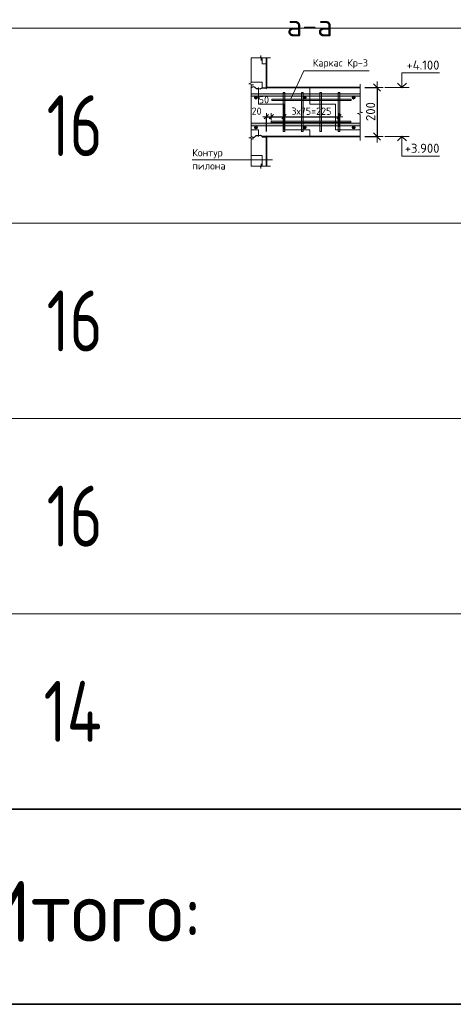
# Model space of a CAD drawing. Header units: metres. Extents: x -38 to 97, y -15 to 21.
# Tile 74 of 82: x 75.88 to 77.66, y -0.33 to 3.71. Entities that reach past the tile are written whole.
import ezdxf

# ---------------------------------------------------------------- set-up
doc = ezdxf.new("R2010")
doc.units = ezdxf.units.M
doc.header["$PDMODE"] = 65
doc.layers.add('XR$4$Размерная линия (1)', color=7, linetype='Continuous', lineweight=13)
doc.layers.add('XR$4$Размерная линия_ общее', color=7, linetype='Continuous', lineweight=13)
doc.styles.add('ISOCPEUR', font='txt')
doc.dimstyles.new('DIMSTYLE_25', dxfattribs={"dimtxt": 0.03, "dimasz": 0.03, "dimexe": 0, "dimexo": 0, "dimgap": 0.015, "dimtad": 2, "dimdec": 0, "dimlfac": 1000, "dimrnd": 5, "dimzin": 12, "dimdsep": 46, "dimtxsty": 'ISOCPEUR', "dimblk1": 'ALL_ML_STRICH', "dimblk2": 'ALL_ML_STRICH', "dimsah": 1, "dimcen": 0, "dimclrd": 7, "dimclre": 256, "dimclrt": 7, "dimadec": 0, "dimazin": 0, "dimtfac": 1, "dimtdec": 0, "dimtix": 1, "dimtmove": 2, "dimatfit": 3, "dimfxl": 0, "dimtvp": 1.2, "dimtzin": 0, "dimlwd": 0, "dimlwe": -3, "dimarcsym": 0})
doc.dimstyles.new('DIMSTYLE_26', dxfattribs={"dimtxt": 0.03, "dimasz": 0.03, "dimexe": 0, "dimexo": 0, "dimgap": 0.015, "dimtad": 2, "dimdec": 0, "dimlfac": 1000, "dimrnd": 5, "dimzin": 12, "dimdsep": 46, "dimtxsty": 'ISOCPEUR', "dimblk1": 'ALL_ML_STRICH', "dimblk2": 'ALL_ML_STRICH', "dimsah": 1, "dimcen": 0, "dimclrd": 7, "dimclre": 256, "dimclrt": 7, "dimadec": 0, "dimazin": 0, "dimtfac": 1, "dimtdec": 0, "dimtix": 1, "dimtmove": 2, "dimatfit": 3, "dimfxl": 0, "dimtzin": 0, "dimlwd": 0, "dimlwe": -3, "dimarcsym": 0})
doc.dimstyles.new('DIMSTYLE_29', dxfattribs={"dimtxt": 0.0375, "dimasz": 0.0495, "dimexe": 0, "dimexo": 0, "dimgap": 0.01875, "dimtad": 2, "dimdec": 0, "dimlfac": 1000, "dimrnd": 1, "dimzin": 12, "dimdsep": 46, "dimtxsty": 'ISOCPEUR', "dimblk1": 'ALL_ML_STRICH', "dimblk2": 'ALL_ML_STRICH', "dimsah": 1, "dimcen": 0, "dimclrd": 7, "dimclre": 256, "dimclrt": 7, "dimadec": 0, "dimazin": 0, "dimtfac": 1, "dimtdec": 0, "dimtix": 1, "dimtmove": 2, "dimatfit": 3, "dimfxl": 0, "dimtzin": 0, "dimlwd": 0, "dimlwe": -3, "dimarcsym": 0})
pattern_1 = [(0, (0.15, 0.15), (0.075, 0.075), [0.075, -0.075]), (90, (0.15, 0.15), (-0.075, 0.075), [0.075, -0.075])]

# ---------------------------------------------------------------- blocks, each defined once
blk = doc.blocks.new('СЛОЖНЫЙ_ОБЪЕКТ_28')
at = {"color": 7, "linetype": 'Continuous', "lineweight": 13, "transparency": 33554687}
blk.add_line((77.4767, 3.2276), (77.3767, 3.2276), dxfattribs=at)
at = {"color": 7, "linetype": 'Continuous', "lineweight": 35, "transparency": 33554687}
blk.add_lwpolyline([(77.4286, 3.2094), (77.4467, 3.2276), (77.4649, 3.2094)], dxfattribs=at)
at = {"color": 7, "linetype": 'Continuous', "lineweight": 13, "transparency": 33554687}
blk.add_lwpolyline([(77.4467, 3.2276), (77.4467, 3.1466), (77.6002, 3.1466)], dxfattribs=at)
blk = doc.blocks.new('СЛОЖНЫЙ_ОБЪЕКТ_29')
at = {"color": 7, "linetype": 'Continuous', "lineweight": 13, "transparency": 33554687}
blk.add_line((77.4767, 3.4276), (77.3767, 3.4276), dxfattribs=at)
blk.add_lwpolyline([(77.4467, 3.4276), (77.4467, 3.4876), (77.6002, 3.4876)], dxfattribs=at)
at = {"color": 7, "linetype": 'Continuous', "lineweight": 35, "transparency": 33554687}
blk.add_lwpolyline([(77.4286, 3.4457), (77.4467, 3.4276), (77.4649, 3.4457)], dxfattribs=at)
blk = doc.blocks.new('ЭЛЕМЕНТ_УЗОРА_9')
at = {"color": 7, "linetype": 'Continuous', "lineweight": 13, "transparency": 33554687}
blk.add_line((76.8299, 3.5491), (76.8299, 3.5491), dxfattribs=at)
for points in [[(76.8299, 3.3276), (76.8299, 3.4359), (76.8399, 3.439), (76.8199, 3.4432), (76.8299, 3.4468), (76.8299, 3.5491)], [(76.8299, 3.106), (76.8299, 3.2144), (76.8399, 3.2175), (76.8199, 3.2217), (76.8299, 3.2252), (76.8299, 3.3276)]]:
    blk.add_lwpolyline(points, dxfattribs=at)
blk = doc.blocks.new('ЭЛЕМЕНТ_УЗОРА_10')
at = {"color": 7, "linetype": 'Continuous', "lineweight": 13, "transparency": 33554687}
blk.add_line((76.9089, 3.5491), (76.9089, 3.5491), dxfattribs=at)
blk.add_lwpolyline([(76.8299, 3.5491), (76.8685, 3.5491), (76.8696, 3.5591), (76.8711, 3.5391), (76.8724, 3.5491), (76.9089, 3.5491)], dxfattribs=at)
blk = doc.blocks.new('ЭЛЕМЕНТ_УЗОРА_11')
at = {"color": 7, "linetype": 'Continuous', "lineweight": 13, "transparency": 33554687}
blk.add_line((77.2754, 3.2106), (77.2754, 3.2106), dxfattribs=at)
blk.add_lwpolyline([(77.2754, 3.4416), (77.2754, 3.3286), (77.2854, 3.3254), (77.2654, 3.321), (77.2754, 3.3173), (77.2754, 3.2106)], dxfattribs=at)
blk = doc.blocks.new('ALL_ML_STRICH')
at = {"color": 0, "linetype": 'ByBlock', "lineweight": -2}
for p, q in [((-1, 0), (0.5, 0)), ((-0.3, -0.3), (0.3, 0.3)), ((0, -0.5), (0, 0.5))]:
    blk.add_line(p, q, dxfattribs=at)
blk = doc.blocks.new('*D587')
at = {"layer": 'DEFPOINTS', "color": 7, "linetype": 'Continuous', "lineweight": 13, "transparency": 33554687}
for p in [(77.2754, 3.4276), (77.3448, 3.4276), (77.2754, 3.2276)]:
    blk.add_point(p, dxfattribs=at)
at = {"layer": 'XR$4$Размерная линия_ общее', "color": 253, "linetype": 'Continuous', "lineweight": -2, "true_color": 0xa0a0a0, "transparency": 33554687}
for p, q in [((77.2954, 3.4276), (77.3448, 3.4276)), ((77.2954, 3.2276), (77.3448, 3.2276))]:
    blk.add_line(p, q, dxfattribs=at)
at = {"layer": 'XR$4$Размерная линия_ общее', "color": 7, "linetype": 'Continuous', "lineweight": -2, "transparency": 33554687}
blk.add_line((77.3448, 3.4276), (77.3448, 3.2276), dxfattribs=at)
at = {"layer": 'XR$4$Размерная линия_ общее', "color": 7, "linetype": 'Continuous', "lineweight": 13, "transparency": 33554687, "xscale": 0.04950000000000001, "yscale": 0.04950000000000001, "zscale": 0.04950000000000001}
for p, rotation in [((77.3448, 3.4276), 90), ((77.3448, 3.2276), 270)]:
    blk.add_blockref('ALL_ML_STRICH', p, dxfattribs=dict(at, rotation=rotation))
at = {"layer": 'XR$4$Размерная линия_ общее', "color": 7, "linetype": 'Continuous', "lineweight": 13, "transparency": 33554687, "insert": (77.3185, 3.3295), "char_height": 0.0375, "width": 0.1125, "attachment_point": 5, "rotation": 90, "style": 'ISOCPEUR'}
blk.add_mtext('\\A1;{200}', dxfattribs=at)
blk = doc.blocks.new('СЛОЖНЫЙ_ОБЪЕКТ_30')
at = {"linetype": 'Continuous', "lineweight": 13, "transparency": 33554687}
blk.add_hatch(color=7, dxfattribs=at).paths.add_polyline_path([(77.2754, 3.2706), (76.8299, 3.2706), (76.8299, 3.2826), (77.2754, 3.2826)], flags=16)
at = {"color": 7, "linetype": 'Continuous', "lineweight": 13, "transparency": 33554687}
blk.add_lwpolyline([(77.2754, 3.2706), (76.8299, 3.2706), (76.8299, 3.2826), (77.2754, 3.2826), (77.2754, 3.2706)], close=True, dxfattribs=at)
blk = doc.blocks.new('СЛОЖНЫЙ_ОБЪЕКТ_31')
at = {"linetype": 'Continuous', "lineweight": 13, "transparency": 33554687}
blk.add_hatch(color=7, dxfattribs=at).paths.add_polyline_path([(77.2754, 3.3926), (76.8299, 3.3926), (76.8299, 3.4026), (77.2754, 3.4026)], flags=16)
at = {"color": 7, "linetype": 'Continuous', "lineweight": 13, "transparency": 33554687}
blk.add_lwpolyline([(77.2754, 3.3926), (76.8299, 3.3926), (76.8299, 3.4026), (77.2754, 3.4026), (77.2754, 3.3926)], close=True, dxfattribs=at)
blk = doc.blocks.new('ЭЛЕМЕНТ_УЗОРА_12')
at = {"color": 7, "linetype": 'Continuous', "lineweight": 13, "transparency": 33554687}
blk.add_line((76.9089, 3.106), (76.9089, 3.106), dxfattribs=at)
blk.add_lwpolyline([(76.8299, 3.106), (76.8685, 3.106), (76.8696, 3.096), (76.8711, 3.116), (76.8724, 3.106), (76.9089, 3.106)], dxfattribs=at)
blk = doc.blocks.new('СЛОЖНЫЙ_ОБЪЕКТ_32')
at = {"linetype": 'Continuous', "lineweight": 13, "true_color": 0xababab, "transparency": 33554687}
blk.add_hatch(color=253, dxfattribs=at).paths.add_polyline_path([(76.9613, 3.2476), (76.9613, 3.4076), (76.9673, 3.4076), (76.9673, 3.2476)], flags=16)
at = {"color": 7, "linetype": 'Continuous', "lineweight": 13, "transparency": 33554687}
blk.add_lwpolyline([(76.9613, 3.2476), (76.9613, 3.4076), (76.9673, 3.4076), (76.9673, 3.2476), (76.9613, 3.2476)], close=True, dxfattribs=at)
blk = doc.blocks.new('СЛОЖНЫЙ_ОБЪЕКТ_33')
at = {"linetype": 'Continuous', "lineweight": 13, "true_color": 0xababab, "transparency": 33554687}
blk.add_hatch(color=253, dxfattribs=at).paths.add_polyline_path([(77.0363, 3.2476), (77.0363, 3.4076), (77.0423, 3.4076), (77.0423, 3.2476)], flags=16)
at = {"color": 7, "linetype": 'Continuous', "lineweight": 13, "transparency": 33554687}
blk.add_lwpolyline([(77.0363, 3.2476), (77.0363, 3.4076), (77.0423, 3.4076), (77.0423, 3.2476), (77.0363, 3.2476)], close=True, dxfattribs=at)
blk = doc.blocks.new('СЛОЖНЫЙ_ОБЪЕКТ_34')
at = {"linetype": 'Continuous', "lineweight": 13, "true_color": 0xababab, "transparency": 33554687}
blk.add_hatch(color=253, dxfattribs=at).paths.add_polyline_path([(77.1113, 3.2476), (77.1113, 3.4076), (77.1173, 3.4076), (77.1173, 3.2476)], flags=16)
at = {"color": 7, "linetype": 'Continuous', "lineweight": 13, "transparency": 33554687}
blk.add_lwpolyline([(77.1113, 3.2476), (77.1113, 3.4076), (77.1173, 3.4076), (77.1173, 3.2476), (77.1113, 3.2476)], close=True, dxfattribs=at)
blk = doc.blocks.new('СЛОЖНЫЙ_ОБЪЕКТ_35')
at = {"linetype": 'Continuous', "lineweight": 13, "true_color": 0xababab, "transparency": 33554687}
blk.add_hatch(color=253, dxfattribs=at).paths.add_polyline_path([(77.1863, 3.2476), (77.1863, 3.4076), (77.1923, 3.4076), (77.1923, 3.2476)], flags=16)
at = {"color": 7, "linetype": 'Continuous', "lineweight": 13, "transparency": 33554687}
blk.add_lwpolyline([(77.1863, 3.2476), (77.1863, 3.4076), (77.1923, 3.4076), (77.1923, 3.2476), (77.1863, 3.2476)], close=True, dxfattribs=at)
blk = doc.blocks.new('СЛОЖНЫЙ_ОБЪЕКТ_36')
at = {"linetype": 'Continuous', "lineweight": 13, "true_color": 0xababab, "transparency": 33554687}
blk.add_hatch(color=253, dxfattribs=at).paths.add_polyline_path([(77.2393, 3.3806), (76.9143, 3.3806), (76.9143, 3.3746), (77.2393, 3.3746)])
at = {"color": 7, "linetype": 'Continuous', "lineweight": 13, "transparency": 33554687}
blk.add_lwpolyline([(77.2393, 3.3806), (76.9143, 3.3806), (76.9143, 3.3746), (77.2393, 3.3746), (77.2393, 3.3806)], close=True, dxfattribs=at)
blk = doc.blocks.new('СЛОЖНЫЙ_ОБЪЕКТ_37')
at = {"linetype": 'Continuous', "lineweight": 13, "true_color": 0xababab, "transparency": 33554687}
blk.add_hatch(color=253, dxfattribs=at).paths.add_polyline_path([(77.2369, 3.2903), (76.9119, 3.2903), (76.9119, 3.2843), (77.2369, 3.2843)])
at = {"color": 7, "linetype": 'Continuous', "lineweight": 13, "transparency": 33554687}
blk.add_lwpolyline([(77.2369, 3.2903), (76.9119, 3.2903), (76.9119, 3.2843), (77.2369, 3.2843), (77.2369, 3.2903)], close=True, dxfattribs=at)
blk = doc.blocks.new('*D597')
at = {"layer": 'DEFPOINTS', "color": 7, "linetype": 'Continuous', "lineweight": 13, "transparency": 33554687}
for p in [(76.8919, 3.3086), (76.9119, 3.2803), (76.8919, 3.2276)]:
    blk.add_point(p, dxfattribs=at)
at = {"layer": 'XR$4$Размерная линия (1)', "color": 9, "linetype": 'Continuous', "lineweight": -2, "true_color": 0xc7c7c7, "transparency": 33554687}
for p, q in [((76.8919, 3.2476), (76.8919, 3.3086)), ((76.9119, 3.3003), (76.9119, 3.3086))]:
    blk.add_line(p, q, dxfattribs=at)
at = {"layer": 'XR$4$Размерная линия (1)', "color": 7, "linetype": 'Continuous', "lineweight": -2, "transparency": 33554687}
blk.add_line((76.8919, 3.3086), (76.9119, 3.3086), dxfattribs=at)
at = {"layer": 'XR$4$Размерная линия (1)', "color": 7, "linetype": 'Continuous', "lineweight": 13, "transparency": 33554687, "xscale": 0.03, "yscale": 0.03, "zscale": 0.03, "rotation": 180}
blk.add_blockref('ALL_ML_STRICH', (76.8919, 3.3086), dxfattribs=at)
at = {"layer": 'XR$4$Размерная линия (1)', "color": 7, "linetype": 'Continuous', "lineweight": 13, "transparency": 33554687, "xscale": 0.03, "yscale": 0.03, "zscale": 0.03}
blk.add_blockref('ALL_ML_STRICH', (76.9119, 3.3086), dxfattribs=at)
at = {"layer": 'XR$4$Размерная линия (1)', "color": 7, "linetype": 'Continuous', "lineweight": 13, "transparency": 33554687, "insert": (76.8519, 3.3312), "char_height": 0.03, "width": 0.06, "attachment_point": 5, "style": 'ISOCPEUR'}
blk.add_mtext('\\A1;{20}', dxfattribs=at)
blk = doc.blocks.new('*D598')
at = {"layer": 'DEFPOINTS', "color": 7, "linetype": 'Continuous', "lineweight": 13, "transparency": 33554687}
for p in [(76.9119, 3.3086), (76.9119, 3.2803), (76.9643, 3.2476)]:
    blk.add_point(p, dxfattribs=at)
at = {"layer": 'XR$4$Размерная линия (1)', "color": 9, "linetype": 'Continuous', "lineweight": -2, "true_color": 0xc7c7c7, "transparency": 33554687}
for p, q in [((76.9119, 3.3003), (76.9119, 3.3086)), ((76.9643, 3.2676), (76.9643, 3.3086))]:
    blk.add_line(p, q, dxfattribs=at)
at = {"layer": 'XR$4$Размерная линия (1)', "color": 7, "linetype": 'Continuous', "lineweight": -2, "transparency": 33554687}
blk.add_line((76.9119, 3.3086), (76.9643, 3.3086), dxfattribs=at)
at = {"layer": 'XR$4$Размерная линия (1)', "color": 7, "linetype": 'Continuous', "lineweight": 13, "transparency": 33554687, "xscale": 0.03, "yscale": 0.03, "zscale": 0.03, "rotation": 180}
blk.add_blockref('ALL_ML_STRICH', (76.9119, 3.3086), dxfattribs=at)
at = {"layer": 'XR$4$Размерная линия (1)', "color": 7, "linetype": 'Continuous', "lineweight": 13, "transparency": 33554687, "xscale": 0.03, "yscale": 0.03, "zscale": 0.03}
blk.add_blockref('ALL_ML_STRICH', (76.9643, 3.3086), dxfattribs=at)
at = {"layer": 'XR$4$Размерная линия (1)', "color": 7, "linetype": 'Continuous', "lineweight": 13, "transparency": 33554687, "insert": (76.8817, 3.3777), "char_height": 0.03, "width": 0.06, "attachment_point": 5, "style": 'ISOCPEUR'}
blk.add_mtext('\\A1;{50}', dxfattribs=at)
blk = doc.blocks.new('*D599')
at = {"layer": 'DEFPOINTS', "color": 7, "linetype": 'Continuous', "lineweight": 13, "transparency": 33554687}
for p in [(76.9643, 3.3086), (76.9643, 3.2476), (77.1893, 3.2476)]:
    blk.add_point(p, dxfattribs=at)
at = {"layer": 'XR$4$Размерная линия (1)', "color": 9, "linetype": 'Continuous', "lineweight": -2, "true_color": 0xc7c7c7, "transparency": 33554687}
for p, q in [((76.9643, 3.2676), (76.9643, 3.3086)), ((77.1893, 3.2676), (77.1893, 3.3086))]:
    blk.add_line(p, q, dxfattribs=at)
at = {"layer": 'XR$4$Размерная линия (1)', "color": 7, "linetype": 'Continuous', "lineweight": -2, "transparency": 33554687}
blk.add_line((76.9643, 3.3086), (77.1893, 3.3086), dxfattribs=at)
at = {"layer": 'XR$4$Размерная линия (1)', "color": 7, "linetype": 'Continuous', "lineweight": 13, "transparency": 33554687, "xscale": 0.03, "yscale": 0.03, "zscale": 0.03, "rotation": 180}
blk.add_blockref('ALL_ML_STRICH', (76.9643, 3.3086), dxfattribs=at)
at = {"layer": 'XR$4$Размерная линия (1)', "color": 7, "linetype": 'Continuous', "lineweight": 13, "transparency": 33554687, "xscale": 0.03, "yscale": 0.03, "zscale": 0.03}
blk.add_blockref('ALL_ML_STRICH', (77.1893, 3.3086), dxfattribs=at)
at = {"layer": 'XR$4$Размерная линия (1)', "color": 7, "linetype": 'Continuous', "lineweight": 13, "transparency": 33554687, "insert": (76.9943, 3.3461), "char_height": 0.03, "width": 0.0015, "attachment_point": 1, "line_spacing_factor": 0.60241, "style": 'ISOCPEUR'}
blk.add_mtext('3х75=225', dxfattribs=at)

msp = doc.modelspace()

# ---------------------------------------------------------------- hatches: boundary and pattern name
at = {"linetype": 'Continuous', "lineweight": 13, "transparency": 33554687}
h = msp.add_hatch(dxfattribs=at)
h.set_pattern_fill('____', scale=0.075, style=0, pattern_type=2)
h.set_pattern_definition(pattern_1)
h.paths.add_polyline_path([(76.8919, 3.4276), (76.8919, 3.5491), (76.8299, 3.5491), (76.8299, 3.4276)], flags=0)
h = msp.add_hatch(dxfattribs=at)
h.set_pattern_fill('____', scale=0.105, style=0, pattern_type=2)
h.set_pattern_definition([(0, (0.21, 0.21), (0.105, 0.105), [0.105, -0.105]), (90, (0.21, 0.21), (-0.105, 0.105), [0.105, -0.105])])
h.paths.add_polyline_path([(76.8299, 3.4276), (76.8299, 3.2276), (77.2754, 3.2276), (77.2754, 3.4276)], flags=0)
for points in [[(76.8504, 3.3927), (76.8477, 3.3927), (76.8453, 3.3915), (76.8437, 3.3894), (76.8431, 3.3868), (76.8437, 3.3842), (76.8453, 3.3821), (76.8477, 3.381), (76.8504, 3.381), (76.8528, 3.3821), (76.8545, 3.3842), (76.8551, 3.3868), (76.8545, 3.3894), (76.8528, 3.3915)], [(77.0504, 3.3927), (77.0477, 3.3927), (77.0453, 3.3915), (77.0437, 3.3894), (77.0431, 3.3868), (77.0437, 3.3842), (77.0453, 3.3821), (77.0477, 3.381), (77.0504, 3.381), (77.0528, 3.3821), (77.0545, 3.3842), (77.0551, 3.3868), (77.0545, 3.3894), (77.0528, 3.3915)], [(77.2504, 3.3927), (77.2477, 3.3927), (77.2453, 3.3915), (77.2437, 3.3894), (77.2431, 3.3868), (77.2437, 3.3842), (77.2453, 3.3821), (77.2477, 3.381), (77.2504, 3.381), (77.2528, 3.3821), (77.2545, 3.3842), (77.2551, 3.3868), (77.2545, 3.3894), (77.2528, 3.3915)], [(76.8504, 3.2702), (76.8477, 3.2702), (76.8453, 3.269), (76.8437, 3.267), (76.8431, 3.2643), (76.8437, 3.2617), (76.8453, 3.2597), (76.8477, 3.2585), (76.8504, 3.2585), (76.8528, 3.2597), (76.8545, 3.2617), (76.8551, 3.2643), (76.8545, 3.267), (76.8528, 3.269)], [(77.0504, 3.2702), (77.0477, 3.2702), (77.0453, 3.269), (77.0437, 3.267), (77.0431, 3.2643), (77.0437, 3.2617), (77.0453, 3.2597), (77.0477, 3.2585), (77.0504, 3.2585), (77.0528, 3.2597), (77.0545, 3.2617), (77.0551, 3.2643), (77.0545, 3.267), (77.0528, 3.269)], [(77.2504, 3.2702), (77.2477, 3.2702), (77.2453, 3.269), (77.2437, 3.267), (77.2431, 3.2643), (77.2437, 3.2617), (77.2453, 3.2597), (77.2477, 3.2585), (77.2504, 3.2585), (77.2528, 3.2597), (77.2545, 3.2617), (77.2551, 3.2643), (77.2545, 3.267), (77.2528, 3.269)]]:
    msp.add_hatch(color=7, dxfattribs=at).paths.add_polyline_path(points)
h = msp.add_hatch(dxfattribs=at)
h.set_pattern_fill('____', scale=0.075, style=0, pattern_type=2)
h.set_pattern_definition(pattern_1)
h.paths.add_polyline_path([(76.8919, 3.2276), (76.8299, 3.2276), (76.8299, 3.106), (76.8919, 3.106)], flags=0)

# ---------------------------------------------------------------- linework, layer by layer
at = {"color": 7, "linetype": 'Continuous', "lineweight": 13, "transparency": 33554687}
for p, q in [((86.4198, 3.6717), (67.9198, 3.6717)), ((76.5886, 3.132), (76.9169, 3.132)), ((86.4198, 2.8717), (67.9198, 2.8717)), ((86.4198, 2.0717), (67.9198, 2.0717)), ((86.4198, 1.2717), (67.9198, 1.2717)), ((86.4198, 0.4717), (67.9198, 0.4717))]:
    msp.add_line(p, q, dxfattribs=at)
at = {"color": 7, "linetype": 'Continuous', "lineweight": 35, "transparency": 33554687}
for p, q in [((76.8919, 3.4276), (76.8919, 3.5491)), ((77.2754, 3.4276), (76.8919, 3.4276)), ((76.8919, 3.2276), (76.8919, 3.106)), ((76.8919, 3.2276), (77.2754, 3.2276)), ((67.9198, 0.4717), (86.4198, 0.4717)), ((67.9198, -0.3283), (86.4198, -0.3283))]:
    msp.add_line(p, q, dxfattribs=at)
at = {"color": 7, "linetype": 'Continuous', "lineweight": 13, "transparency": 33554687}
msp.add_lwpolyline([(77.3131, 3.4959), (77.0459, 3.4959), (76.9923, 3.3811)], dxfattribs=at)
at = {"color": 7, "linetype": 'Continuous', "lineweight": 25, "transparency": 33554687}
for points in [[(76.8299, 3.4276), (76.8399, 3.4316), (76.8442, 3.4297), (76.8499, 3.4236), (76.8599, 3.4236), (76.866, 3.4225), (76.8754, 3.4266), (76.8868, 3.4264), (76.8919, 3.4244)], [(76.8299, 3.2276), (76.8399, 3.2236), (76.8442, 3.2254), (76.8499, 3.2316), (76.8599, 3.2316), (76.866, 3.2327), (76.8754, 3.2286), (76.8868, 3.2287), (76.8919, 3.2307)]]:
    msp.add_lwpolyline(points, dxfattribs=at)
at = {"color": 7, "linetype": 'Continuous', "lineweight": 18, "transparency": 33554687}
for centre in [(76.8491, 3.3868), (77.0491, 3.3868), (77.2491, 3.3868), (76.8491, 3.2643), (77.0491, 3.2643), (77.2491, 3.2643)]:
    msp.add_circle(centre, 0.006, dxfattribs=at)

# ---------------------------------------------------------------- block references
at = {"color": 7, "linetype": 'Continuous', "lineweight": 13, "transparency": 33554687}
for name in ['ЭЛЕМЕНТ_УЗОРА_10', 'ЭЛЕМЕНТ_УЗОРА_9', 'ЭЛЕМЕНТ_УЗОРА_11', 'СЛОЖНЫЙ_ОБЪЕКТ_31', 'СЛОЖНЫЙ_ОБЪЕКТ_32', 'СЛОЖНЫЙ_ОБЪЕКТ_33', 'СЛОЖНЫЙ_ОБЪЕКТ_34', 'СЛОЖНЫЙ_ОБЪЕКТ_35', 'СЛОЖНЫЙ_ОБЪЕКТ_36', 'СЛОЖНЫЙ_ОБЪЕКТ_30', 'СЛОЖНЫЙ_ОБЪЕКТ_37', 'ЭЛЕМЕНТ_УЗОРА_12']:
    msp.add_blockref(name, (0, 0), dxfattribs=at)
at = {"color": 7, "linetype": 'Continuous', "lineweight": 35, "transparency": 33554687}
for name in ['СЛОЖНЫЙ_ОБЪЕКТ_29', 'СЛОЖНЫЙ_ОБЪЕКТ_28']:
    msp.add_blockref(name, (0, 0), dxfattribs=at)

# ---------------------------------------------------------------- texts
at = {"color": 7, "linetype": 'Continuous', "lineweight": 50, "transparency": 33554687, "insert": (77.0695, 3.6825), "char_height": 0.09, "width": 0.2484, "attachment_point": 5, "style": 'ISOCPEUR'}
msp.add_mtext('\\A1;{\\fISOCPEUR|i0|b0;\\H0.090000;\\W1.000000;\\C7;а-а}\\P', dxfattribs=at)
at = {"color": 7, "linetype": 'Continuous', "lineweight": 13, "transparency": 33554687, "style": 'ISOCPEUR'}
for s, insert, char_height, width, attachment_point in [('\\A1;{\\fISOCPEUR|i0|b0;\\H0.030000;\\W1.000000;\\C7;Каркас Кр-3}\\P', (77.1945, 3.525), 0.03, 0.25163, 5), ('\\A1;{\\fISOCPEUR|i0|b0;\\H0.037500;\\W1.000000;\\C7;+4.100}\\P', (77.6002, 3.5013), 0.0375, 0.155671, 9), ('\\A1;{\\fISOCPEUR|i0|b0;\\H0.037500;\\W1.000000;\\C7;+3.900}\\P', (77.6002, 3.1603), 0.0375, 0.160312, 9)]:
    msp.add_mtext(s, dxfattribs=dict(at, insert=insert, char_height=char_height, width=width, attachment_point=attachment_point))
at = {"color": 7, "linetype": 'Continuous', "lineweight": 35, "transparency": 33554687, "char_height": 0.25, "attachment_point": 7, "style": 'ISOCPEUR'}
for s, insert, width in [('\\W0.75;16', (75.9925, 3.1467), 0.393567), ('\\W0.75;16', (75.9925, 2.3467), 0.393567), ('\\W0.75;16', (75.9925, 1.5467), 0.393567), ('\\W0.76;14', (75.98, 0.7467), 0.420468), ('\\W0.95;Итого:', (75.7194, -0.072), 1.143461)]:
    msp.add_mtext(s, dxfattribs=dict(at, insert=insert, width=width))
at = {"color": 7, "linetype": 'Continuous', "lineweight": 13, "transparency": 33554687, "insert": (76.5886, 3.1761), "char_height": 0.03, "width": 0.146025, "attachment_point": 1, "line_spacing_factor": 1.084337}
msp.add_mtext('\\A1;{\\fISOCPEUR|i0|b0;\\H0.030000;\\W1.000000;\\C7;Контур}\\P{\\fISOCPEUR|i0|b0;\\H0.030000;\\W1.000000;\\C7;пилона}\\P', dxfattribs=at)

# ---------------------------------------------------------------- dimensions: what is measured, and where the dimension line sits
at = {"layer": 'XR$4$Размерная линия (1)', "color": 7, "linetype": 'Continuous', "lineweight": 13, "transparency": 33554687}
for base, p1, p2, picture, middle in [((76.9643, 3.3086), (76.9119, 3.3003), (76.9643, 3.2676), '*D598', (76.8817, 3.3777)), ((76.9119, 3.3086), (76.8919, 3.2476), (76.9119, 3.3003), '*D597', (76.8519, 3.3312))]:
    dim = msp.add_linear_dim(base=base, p1=p1, p2=p2, dimstyle='DIMSTYLE_25', override={"dimpost": '<>', "dimclrd": 7, "dimclre": 9, "dimclrt": 7, "dimlwd": 0, "dimlwe": 65533}, dxfattribs=at)
    dim.commit()
    dim.dimension.update_dxf_attribs({"geometry": picture, "text_midpoint": middle, "dimtype": 160})
dim = msp.add_linear_dim(base=(77.1893, 3.3086), p1=(76.9643, 3.2676), p2=(77.1893, 3.2676), text='3х75=225', dimstyle='DIMSTYLE_26', override={"dimpost": '<>', "dimclrd": 7, "dimclre": 9, "dimclrt": 7, "dimlwd": 0, "dimlwe": 65533}, dxfattribs=at)
dim.commit()
dim.dimension.update_dxf_attribs({"geometry": '*D599', "text_midpoint": (77.0768, 3.3236), "dimtype": 160})
at = {"layer": 'XR$4$Размерная линия_ общее', "color": 7, "linetype": 'Continuous', "lineweight": 13, "transparency": 33554687}
dim = msp.add_linear_dim(base=(77.3448, 3.2276), p1=(77.2954, 3.4276), p2=(77.2954, 3.2276), angle=270, dimstyle='DIMSTYLE_29', override={"dimpost": '<>', "dimclrd": 7, "dimclre": 253, "dimclrt": 7, "dimlwd": 0, "dimlwe": 65533}, dxfattribs=at)
dim.commit()
dim.dimension.update_dxf_attribs({"geometry": '*D587', "text_midpoint": (77.3185, 3.3295), "dimtype": 160})

doc.saveas('drawing.dxf')
